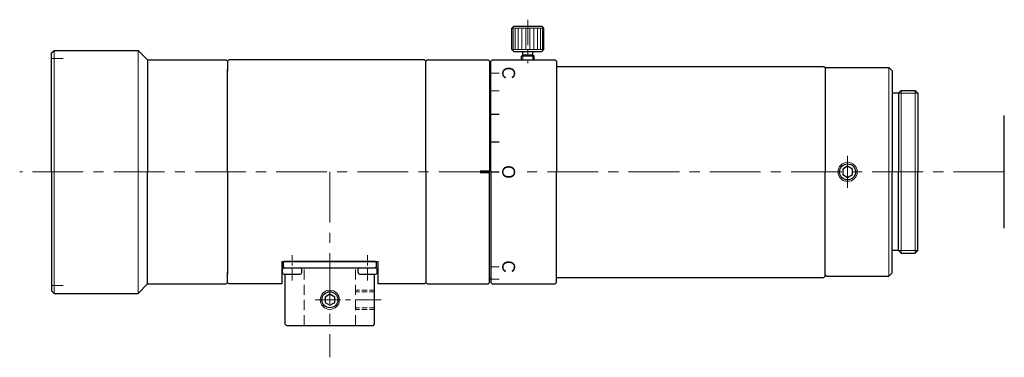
# Model space of a CAD drawing. Header units: millimetres. Extents: x -20 to 133, y 21 to 74.
import ezdxf
from ezdxf.enums import TextEntityAlignment as Align

# ---------------------------------------------------------------- set-up
doc = ezdxf.new("R2010")
doc.units = ezdxf.units.MM
doc.header["$LTSCALE"] = 0.25
doc.linetypes.add('CENTER', pattern=[50.8, 31.75, -6.35, 6.35, -6.35])
doc.linetypes.add('HIDDEN', pattern=[9.525, 6.35, -3.175])
doc.layers.add('00_補助線', color=252, linetype='Continuous', lineweight=0, plot=False)
for name, color, linetype, lineweight in [('01_中心線', 1, 'CENTER', 20), ('03_寸法・文字', 50, 'Continuous', 20), ('iris＆image_circle', 7, 'Continuous', 30), ('画層1', 7, 'Continuous', 30), ('ﾋﾞｽ・ﾈｼﾞ', 7, 'Continuous', 30)]:
    doc.layers.add(name, color=color, linetype=linetype, lineweight=lineweight)
doc.styles.add('VS Standard', font='txt', dxfattribs={"height": 3})

# ---------------------------------------------------------------- blocks, each defined once
blk = doc.blocks.new('HM30##')
at = {"layer": '画層1'}
blk.add_lwpolyline([(-0.75, -0.43), (0, -0.87), (0.75, -0.43), (0.75, 0.43), (0, 0.87), (-0.75, 0.43)], close=True, dxfattribs=at)
at = {"layer": '画層1', "lineweight": 9}
blk.add_circle((0, 0), 1.5, dxfattribs=at)
at = {"layer": '画層1'}
blk.add_circle((0, 0), 1.25, dxfattribs=at)

msp = doc.modelspace()

# ---------------------------------------------------------------- hatches: boundary and pattern name
at = {"layer": '03_寸法・文字'}
h = msp.add_hatch(color=256, dxfattribs=at)
h.dxf.hatch_style = 1
h.paths.add_polyline_path([(51.46, 50.25), (52.96, 50.25), (52.96, 49.75), (51.46, 49.75)])

# ---------------------------------------------------------------- linework, layer by layer
at = {"layer": '00_補助線', "lineweight": 20}
for p, q in [((-15.49, 67.75), (-13.69, 67.75)), ((-15.49, 32.25), (-13.69, 32.25))]:
    msp.add_line(p, q, dxfattribs=at)
at = {"layer": '01_中心線', "ltscale": 0.5}
for p, q in [((58.96, 73.8), (58.96, 67)), ((36.01, 30), (25.51, 30))]:
    msp.add_line(p, q, dxfattribs=at)
at = {"layer": '01_中心線'}
for p, q in [((108.96, 47.5), (108.96, 52.5)), ((52.96, 50), (-20.49, 50)), ((28.01, 50), (28.01, 21)), ((133.46, 50), (57.44, 50))]:
    msp.add_line(p, q, dxfattribs=at)
at = {"layer": '01_中心線', "ltscale": 0.25}
for p, q in [((22.11, 33), (22.11, 37)), ((33.91, 33), (33.91, 37))]:
    msp.add_line(p, q, dxfattribs=at)
at = {"layer": '03_寸法・文字', "lineweight": 15}
msp.add_line((53.16, 65.45), (54.46, 65.45), dxfattribs=at)
at = {"layer": '03_寸法・文字', "lineweight": 20}
msp.add_line((53.16, 62.69), (54.46, 62.69), dxfattribs=at)
at = {"layer": '03_寸法・文字', "lineweight": 30}
for p, q in [((53.16, 59.01), (54.46, 59.01)), ((53.16, 54.68), (54.46, 54.68)), ((53.16, 50), (54.46, 50))]:
    msp.add_line(p, q, dxfattribs=at)
at = {"layer": '03_寸法・文字', "lineweight": 9}
for p, q in [((53.16, 35.16), (54.46, 35.16)), ((53.16, 33.22), (54.46, 33.22))]:
    msp.add_line(p, q, dxfattribs=at)
at = {"layer": 'iris＆image_circle'}
msp.add_line((133.46, 41.18), (133.46, 58.82), dxfattribs=at)
at = {"layer": '画層1'}
for p, q in [((56.79, 72.8), (56.46, 72.48)), ((56.46, 69.13), (56.46, 72.48)), ((56.79, 72.8), (61.14, 72.8)), ((61.14, 72.8), (61.46, 72.48)), ((61.46, 69.13), (61.46, 72.48)), ((-15.49, 68.6), (-15.09, 69)), ((-15.49, 50), (-15.49, 68.6)), ((-15.09, 69), (-1.99, 69)), ((-0.49, 67.5), (-1.99, 69)), ((56.79, 68.8), (56.46, 69.13)), ((56.79, 68.8), (61.14, 68.8)), ((58.16, 68.3), (57.96, 68.1)), ((57.96, 67.5), (57.96, 68.1)), ((58.16, 68.3), (58.16, 68.8)), ((58.16, 68.3), (59.76, 68.3)), ((59.76, 68.3), (59.76, 68.8)), ((59.96, 68.1), (59.76, 68.3)), ((59.96, 67.5), (59.96, 68.1)), ((61.14, 68.8), (61.46, 69.13)), ((-0.49, 67.5), (11.81, 67.5)), ((-0.49, 67.5), (-0.49, 50)), ((12.01, 67.3), (11.81, 67.5)), ((12.01, 67.3), (12.21, 67.5)), ((12.01, 67.3), (12.01, 65.75)), ((12.01, 67.3), (12.01, 66)), ((42.81, 67.5), (12.21, 67.5)), ((42.81, 67.5), (43.01, 67.3)), ((43.01, 50), (43.01, 67.3)), ((43.02, 67.3), (43.22, 67.5)), ((43.02, 50), (43.02, 67.3)), ((43.22, 67.5), (52.76, 67.5)), ((52.76, 67.5), (52.96, 67.3)), ((52.96, 67.3), (52.96, 50)), ((53.16, 66.8), (52.96, 66.6)), ((53.16, 67.3), (53.36, 67.5)), ((53.16, 50), (53.16, 67.3)), ((53.36, 67.5), (63.26, 67.5)), ((63.46, 67.3), (63.26, 67.5)), ((63.46, 67.3), (63.46, 50)), ((63.46, 66.5), (105.26, 66.5)), ((105.26, 66.5), (105.46, 66.3)), ((105.46, 66.3), (105.46, 50)), ((105.46, 66.1), (105.66, 66.3)), ((105.66, 66.3), (115.43, 66.3)), ((115.93, 65.8), (115.43, 66.3)), ((12.01, 50), (12.01, 66)), ((115.93, 65.8), (115.93, 50)), ((116.93, 62.3), (115.93, 62.3)), ((116.93, 62.3), (117.34, 62.7)), ((116.93, 62.3), (116.93, 50)), ((117.34, 62.7), (119.53, 62.7)), ((119.93, 62.3), (119.53, 62.7)), ((119.93, 62.3), (119.93, 50)), ((-15.49, 50), (-15.49, 31.4)), ((-0.49, 32.5), (-0.49, 50)), ((12.01, 50), (12.01, 34)), ((43.01, 50), (43.01, 32.7)), ((43.02, 50), (43.02, 32.7)), ((52.96, 32.7), (52.96, 50)), ((53.16, 50), (53.16, 32.7)), ((63.46, 32.7), (63.46, 50)), ((105.46, 33.7), (105.46, 50)), ((115.93, 34.2), (115.93, 50)), ((116.93, 37.7), (116.93, 50)), ((119.93, 37.7), (119.93, 50)), ((116.93, 37.7), (115.93, 37.7)), ((116.93, 37.7), (117.34, 37.3)), ((117.34, 37.3), (119.53, 37.3)), ((119.93, 37.7), (119.53, 37.3)), ((20.51, 36), (20.51, 32.5)), ((20.51, 36), (35.51, 36)), ((35.51, 36), (35.51, 32.5)), ((12.01, 32.7), (12.01, 34.25)), ((12.01, 32.7), (12.01, 34)), ((20.61, 34.25), (20.61, 34.75)), ((20.86, 35), (23.36, 35)), ((20.86, 34), (23.36, 34)), ((20.91, 35), (35.11, 35)), ((21.01, 26.2), (21.01, 34)), ((23.61, 34.25), (23.61, 34.75)), ((32.41, 34.25), (32.41, 34.75)), ((32.66, 35), (35.16, 35)), ((32.66, 34), (35.16, 34)), ((35.01, 26.2), (35.01, 34)), ((35.41, 34.25), (35.41, 34.75)), ((105.46, 33.9), (105.66, 33.7)), ((115.93, 34.2), (115.43, 33.7)), ((-0.49, 32.5), (-1.99, 31)), ((-0.49, 32.5), (11.81, 32.5)), ((12.01, 32.7), (11.81, 32.5)), ((12.01, 32.7), (12.21, 32.5)), ((20.51, 32.5), (12.21, 32.5)), ((42.81, 32.5), (35.51, 32.5)), ((42.81, 32.5), (43.01, 32.7)), ((43.02, 32.7), (43.22, 32.5)), ((43.22, 32.5), (52.76, 32.5)), ((52.76, 32.5), (52.96, 32.7)), ((53.16, 33.2), (52.96, 33.4)), ((53.16, 32.7), (53.36, 32.5)), ((53.36, 32.5), (63.26, 32.5)), ((63.46, 32.7), (63.26, 32.5)), ((63.46, 33.5), (105.26, 33.5)), ((105.26, 33.5), (105.46, 33.7)), ((105.66, 33.7), (115.43, 33.7)), ((-15.49, 31.4), (-15.09, 31)), ((-15.09, 31), (-1.99, 31)), ((21.01, 26.2), (21.21, 26)), ((34.81, 26), (35.01, 26.2)), ((21.21, 26), (34.81, 26))]:
    msp.add_line(p, q, dxfattribs=at)
at = {"layer": '画層1', "lineweight": 9}
for p, q in [((56.46, 72.48), (61.46, 72.48)), ((56.65, 72.48), (56.65, 69.13)), ((56.98, 72.48), (56.98, 69.13)), ((57.44, 72.48), (57.44, 69.13)), ((58.01, 72.48), (58.01, 69.13)), ((58.64, 72.48), (58.64, 69.13)), ((59.29, 72.48), (59.29, 69.13)), ((59.92, 72.48), (59.92, 69.13)), ((60.49, 72.48), (60.49, 69.13)), ((60.95, 72.48), (60.95, 69.13)), ((61.27, 72.48), (61.27, 69.13)), ((-15.09, 69), (-15.09, 50)), ((56.46, 69.13), (61.46, 69.13)), ((57.96, 68.1), (59.96, 68.1)), ((115.43, 66.3), (115.43, 50)), ((117.34, 62.7), (117.34, 50)), ((119.53, 62.7), (119.53, 50)), ((-15.09, 31), (-15.09, 50)), ((115.43, 33.7), (115.43, 50)), ((117.34, 37.3), (117.34, 50)), ((119.53, 37.3), (119.53, 50))]:
    msp.add_line(p, q, dxfattribs=at)
at = {"layer": '画層1', "lineweight": 20}
for p, q in [((-1.99, 69), (-1.99, 50)), ((58.16, 67.5), (58.16, 68.3)), ((59.76, 67.5), (59.76, 68.3)), ((116.93, 62.3), (119.93, 62.3)), ((-1.99, 31), (-1.99, 50)), ((116.93, 37.7), (119.93, 37.7))]:
    msp.add_line(p, q, dxfattribs=at)
at = {"layer": '画層1', "ltscale": 0.5}
for p, q in [((20.91, 36), (20.71, 35.8)), ((20.71, 35.8), (20.71, 35.2)), ((28.01, 36), (20.91, 36)), ((35.11, 36), (28.01, 36)), ((35.11, 36), (35.31, 35.8)), ((35.31, 35.2), (35.31, 35.8)), ((20.71, 35.2), (20.91, 35)), ((20.91, 35), (21.01, 35)), ((35.01, 35), (35.11, 35)), ((35.31, 35.2), (35.11, 35))]:
    msp.add_line(p, q, dxfattribs=at)
at = {"layer": '画層1', "color": 3, "linetype": 'HIDDEN', "lineweight": 20}
for p, q in [((24.01, 26), (24.01, 35)), ((32.01, 26), (32.01, 35))]:
    msp.add_line(p, q, dxfattribs=at)
at = {"layer": '画層1', "color": 3, "linetype": 'HIDDEN', "lineweight": 20, "ltscale": 0.5}
for p, q in [((35.01, 31.5), (32.01, 31.5)), ((35.01, 31.25), (32.01, 31.25)), ((35.01, 28.75), (32.01, 28.75)), ((35.01, 28.5), (32.01, 28.5))]:
    msp.add_line(p, q, dxfattribs=at)
at = {"layer": '画層1'}
for centre, start, end in [((20.86, 34.75), 90, 180), ((20.86, 34.25), 180, 270), ((23.36, 34.75), 0, 90), ((23.36, 34.25), 270, 0), ((32.66, 34.75), 90, 180), ((32.66, 34.25), 180, 270), ((35.16, 34.75), 0, 90), ((35.16, 34.25), 270, 0)]:
    msp.add_arc(centre, 0.25, start, end, dxfattribs=at)

# ---------------------------------------------------------------- block references
at = {"layer": 'ﾋﾞｽ・ﾈｼﾞ'}
for p in [(108.96, 50), (28.01, 30)]:
    msp.add_blockref('HM30##', p, dxfattribs=at)

# ---------------------------------------------------------------- texts
at = {"layer": '03_寸法・文字', "style": 'VS Standard'}
for s, p in [('C', (56.96, 65.47)), ('O', (56.96, 49.99)), ('C', (56.96, 35.18))]:
    msp.add_text(s, height=2, rotation=270, dxfattribs=at).set_placement(p, align=Align.TOP_CENTER)

doc.saveas('drawing.dxf')
